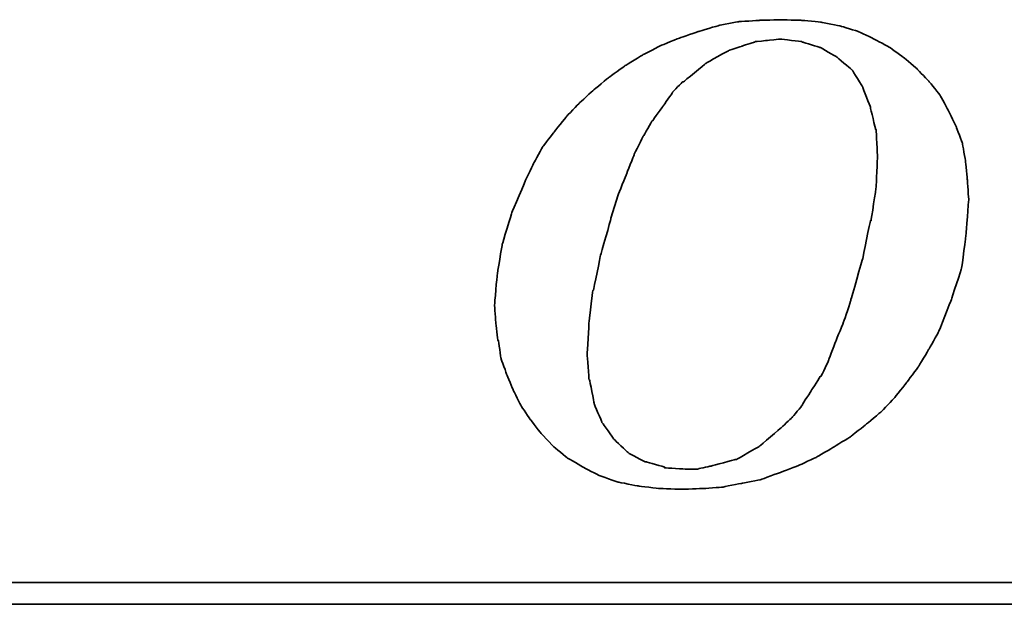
# Model space of a CAD drawing. Header units: millimetres. Extents: x 340 to 659, y 334 to 449.
# Tile 47 of 65: x 568.66 to 578.65, y 367.69 to 373.63. Entities that reach past the tile are written whole.
import ezdxf

# ---------------------------------------------------------------- set-up
doc = ezdxf.new("R2010")
doc.units = ezdxf.units.MM
doc.layers.add('DIM', color=4, linetype='Continuous')
doc.layers.add('layer 1', color=7, linetype='Continuous')

# ---------------------------------------------------------------- blocks, each defined once
blk = doc.blocks.new('TBI MOTION logo(完整正式版)')
at = {"layer": 'layer 1', "color": 22, "lineweight": 35}
for points, knots in [([(-11.34375, -6.98375), (-11.34375, -6.98375), (-10.91375, -7.43875), (-10.91375, -7.43875), (-10.91375, -7.43875), (-10.91375, -7.43875), (-10.38625, -7.87125), (-10.38625, -7.87125), (-10.38625, -7.87125), (-10.38625, -7.87125), (-9.81125, -8.20375), (-9.81125, -8.20375), (-9.81125, -8.20375), (-9.81125, -8.20375), (-9.21125, -8.51875), (-9.21125, -8.51875), (-9.21125, -8.51875), (-9.21125, -8.51875), (-8.51625, -8.75875), (-8.51625, -8.75875), (-8.51625, -8.75875), (-8.51625, -8.75875), (-7.77125, -8.90375), (-7.77125, -8.90375), (-7.77125, -8.90375), (-7.77125, -8.90375), (-6.97875, -8.99875), (-6.97875, -8.99875), (-6.97875, -8.99875), (-6.97875, -8.99875), (-6.14125, -9.02375), (-6.14125, -9.02375), (-6.14125, -9.02375), (-6.14125, -9.02375), (-5.37125, -8.99875), (-5.37125, -8.99875), (-5.37125, -8.99875), (-5.37125, -8.99875), (-4.65375, -8.94875), (-4.65375, -8.94875), (-4.65375, -8.94875), (-4.65375, -8.94875), (-3.93375, -8.80625), (-3.93375, -8.80625), (-3.93375, -8.80625), (-3.93375, -8.80625), (-3.21375, -8.66375), (-3.21375, -8.66375), (-3.21375, -8.66375), (-3.21375, -8.66375), (-2.49375, -8.39875), (-2.49375, -8.39875), (-2.49375, -8.39875), (-2.49375, -8.39875), (-1.79875, -8.13375), (-1.79875, -8.13375), (-1.79875, -8.13375), (-1.79875, -8.13375), (-1.17375, -7.84375), (-1.17375, -7.84375), (-1.17375, -7.84375), (-1.17375, -7.84375), (-0.52375, -7.46375), (-0.52375, -7.46375), (-0.52375, -7.46375), (-0.52375, -7.46375), (0.10124, -7.07875), (0.10124, -7.07875), (0.10124, -7.07875), (0.10124, -7.07875), (0.67625, -6.62375), (0.67625, -6.62375), (0.67625, -6.62375), (0.67625, -6.62375), (1.24874, -6.14375), (1.24874, -6.14375), (1.24874, -6.14375), (1.24874, -6.14375), (1.72874, -5.64125), (1.72874, -5.64125), (1.72874, -5.64125), (1.72874, -5.64125), (2.18624, -5.06375), (2.18624, -5.06375), (2.18624, -5.06375), (2.18624, -5.06375), (2.61625, -4.48874), (2.61625, -4.48874), (2.61625, -4.48874), (2.61625, -4.48874), (3.00125, -3.83874), (3.00125, -3.83874), (3.00125, -3.83874), (3.00125, -3.83874), (3.36124, -3.21374), (3.36124, -3.21374), (3.36124, -3.21374), (3.36124, -3.21374), (3.84374, -1.99125), (3.84374, -1.99125), (3.84374, -1.99125), (3.84374, -1.99125), (4.22625, -0.81875), (4.22625, -0.81875), (4.22625, -0.81875), (4.22625, -0.81875), (4.39125, 0.45624), (4.39125, 0.45624), (4.39125, 0.45624), (4.39125, 0.45624), (4.48874, 1.70124), (4.48874, 1.70124), (4.48874, 1.70124), (4.48874, 1.70124), (4.43874, 2.44625), (4.43874, 2.44625), (4.43874, 2.44625), (4.43874, 2.44625), (4.36874, 3.14125), (4.36874, 3.14125), (4.36874, 3.14125), (4.36874, 3.14125), (4.25125, 3.81125), (4.25125, 3.81125), (4.25125, 3.81125), (4.25125, 3.81125), (4.03124, 4.41125), (4.03124, 4.41125), (4.03124, 4.41125), (4.03124, 4.41125), (3.74374, 5.01125), (3.74374, 5.01125), (3.74374, 5.01125), (3.74374, 5.01125), (3.43124, 5.58875), (3.43124, 5.58875), (3.43124, 5.58875), (3.43124, 5.58875), (3.02625, 6.09125), (3.02625, 6.09125), (3.02625, 6.09125), (3.02625, 6.09125), (2.59374, 6.54875), (2.59374, 6.54875), (2.59374, 6.54875), (2.59374, 6.54875), (2.09124, 6.98125), (2.09124, 6.98125), (2.09124, 6.98125), (2.09124, 6.98125), (1.56124, 7.36625), (1.56124, 7.36625), (1.56124, 7.36625), (1.56124, 7.36625), (0.98624, 7.67625), (0.98624, 7.67625), (0.98624, 7.67625), (0.98624, 7.67625), (0.38624, 7.96375), (0.38624, 7.96375), (0.38624, 7.96375), (0.38624, 7.96375), (-0.25875, 8.15625), (-0.25875, 8.15625), (-0.25875, 8.15625), (-0.25875, 8.15625), (-0.98125, 8.30125), (-0.98125, 8.30125), (-0.98125, 8.30125), (-0.98125, 8.30125), (-1.70124, 8.37125), (-1.70124, 8.37125), (-1.70124, 8.37125), (-1.70124, 8.37125), (-2.49375, 8.39624), (-2.49375, 8.39624), (-2.49375, 8.39624), (-2.49375, 8.39624), (-3.28625, 8.37125), (-3.28625, 8.37125), (-3.28625, 8.37125), (-3.28625, 8.37125), (-4.05125, 8.32125), (-4.05125, 8.32125), (-4.05125, 8.32125), (-4.05125, 8.32125), (-4.77375, 8.18125), (-4.77375, 8.18125), (-4.77375, 8.18125), (-4.77375, 8.18125), (-5.51625, 7.96375), (-5.51625, 7.96375), (-5.51625, 7.96375), (-5.51625, 7.96375), (-6.21125, 7.72625), (-6.21125, 7.72625), (-6.21125, 7.72625), (-6.21125, 7.72625), (-6.92875, 7.43625), (-6.92875, 7.43625), (-6.92875, 7.43625), (-6.92875, 7.43625), (-7.57875, 7.10125), (-7.57875, 7.10125), (-7.57875, 7.10125), (-7.57875, 7.10125), (-8.24875, 6.69125), (-8.24875, 6.69125), (-8.24875, 6.69125), (-8.24875, 6.69125), (-8.84875, 6.26125), (-8.84875, 6.26125), (-8.84875, 6.26125), (-8.84875, 6.26125), (-9.42625, 5.78125), (-9.42625, 5.78125), (-9.42625, 5.78125), (-9.42625, 5.78125), (-9.95375, 5.30125), (-9.95375, 5.30125), (-9.95375, 5.30125), (-9.95375, 5.30125), (-10.43375, 4.79624), (-10.43375, 4.79624), (-10.43375, 4.79624), (-10.43375, 4.79624), (-10.88875, 4.22125), (-10.88875, 4.22125), (-10.88875, 4.22125), (-10.88875, 4.22125), (-11.29875, 3.69375), (-11.29875, 3.69375), (-11.29875, 3.69375), (-11.29875, 3.69375), (-11.63375, 3.09125), (-11.63375, 3.09125), (-11.63375, 3.09125), (-11.63375, 3.09125), (-11.91875, 2.49625), (-11.91875, 2.49625), (-11.91875, 2.49625), (-11.91875, 2.49625), (-12.44875, 1.24625), (-12.44875, 1.24625), (-12.44875, 1.24625), (-12.44875, 1.24625), (-12.80875, 0.06874), (-12.80875, 0.06874), (-12.80875, 0.06874), (-12.80875, 0.06874), (-12.99875, -1.07875), (-12.99875, -1.07875), (-12.99875, -1.07875), (-12.99875, -1.07875), (-13.09375, -2.18375), (-13.09375, -2.18375), (-13.09375, -2.18375), (-13.09375, -2.18375), (-13.04875, -2.85375), (-13.04875, -2.85375), (-13.04875, -2.85375), (-13.04875, -2.85375), (-12.97375, -3.50375), (-12.97375, -3.50375), (-12.97375, -3.50375), (-12.97375, -3.50375), (-12.95375, -3.50375), (-12.95375, -3.50375), (-12.95375, -3.50375), (-12.95375, -3.50375), (-12.85375, -4.17375), (-12.85375, -4.17375), (-12.85375, -4.17375), (-12.85375, -4.17375), (-12.63875, -4.77624), (-12.63875, -4.77624), (-12.63875, -4.77624), (-12.63875, -4.77624), (-12.39875, -5.35125), (-12.39875, -5.35125), (-12.39875, -5.35125), (-12.39875, -5.35125), (-12.11375, -5.92875), (-12.11375, -5.92875), (-12.11375, -5.92875), (-12.11375, -5.92875), (-11.75375, -6.45375), (-11.75375, -6.45375), (-11.75375, -6.45375), (-11.75375, -6.45375), (-11.34375, -6.98375), (-11.34375, -6.98375)], [0, 0, 0, 0, 0.01369863, 0.01369863, 0.01369863, 0.01369864, 0.02739726, 0.02739726, 0.02739726, 0.02739727, 0.04109589, 0.04109589, 0.04109589, 0.0410959, 0.05479452, 0.05479452, 0.05479452, 0.05479453, 0.06849315, 0.06849315, 0.06849315, 0.06849316, 0.08219178, 0.08219178, 0.08219178, 0.08219179, 0.09589041, 0.09589041, 0.09589041, 0.09589042, 0.10958904, 0.10958904, 0.10958904, 0.10958905, 0.12328767, 0.12328767, 0.12328767, 0.12328768, 0.1369863, 0.1369863, 0.1369863, 0.13698631, 0.15068493, 0.15068493, 0.15068493, 0.15068494, 0.16438356, 0.16438356, 0.16438356, 0.16438357, 0.17808219, 0.17808219, 0.17808219, 0.1780822, 0.19178082, 0.19178082, 0.19178082, 0.19178083, 0.20547945, 0.20547945, 0.20547945, 0.20547946, 0.21917808, 0.21917808, 0.21917808, 0.21917809, 0.23287671, 0.23287671, 0.23287671, 0.23287672, 0.24657534, 0.24657534, 0.24657534, 0.24657535, 0.26027397, 0.26027397, 0.26027397, 0.26027398, 0.2739726, 0.2739726, 0.2739726, 0.27397261, 0.28767123, 0.28767123, 0.28767123, 0.28767124, 0.30136986, 0.30136986, 0.30136986, 0.30136987, 0.31506849, 0.31506849, 0.31506849, 0.3150685, 0.32876712, 0.32876712, 0.32876712, 0.32876713, 0.34246575, 0.34246575, 0.34246575, 0.34246576, 0.35616438, 0.35616438, 0.35616438, 0.35616439, 0.36986301, 0.36986301, 0.36986301, 0.36986302, 0.38356164, 0.38356164, 0.38356164, 0.38356165, 0.39726027, 0.39726027, 0.39726027, 0.39726028, 0.4109589, 0.4109589, 0.4109589, 0.41095891, 0.42465753, 0.42465753, 0.42465753, 0.42465754, 0.43835616, 0.43835616, 0.43835616, 0.43835617, 0.45205479, 0.45205479, 0.45205479, 0.4520548, 0.46575342, 0.46575342, 0.46575342, 0.46575343, 0.47945205, 0.47945205, 0.47945205, 0.47945206, 0.49315068, 0.49315068, 0.49315068, 0.49315069, 0.50684932, 0.50684932, 0.50684932, 0.50684933, 0.52054795, 0.52054795, 0.52054795, 0.52054796, 0.53424658, 0.53424658, 0.53424658, 0.53424659, 0.54794521, 0.54794521, 0.54794521, 0.54794522, 0.56164384, 0.56164384, 0.56164384, 0.56164385, 0.57534247, 0.57534247, 0.57534247, 0.57534248, 0.5890411, 0.5890411, 0.5890411, 0.58904111, 0.60273973, 0.60273973, 0.60273973, 0.60273974, 0.61643836, 0.61643836, 0.61643836, 0.61643837, 0.63013699, 0.63013699, 0.63013699, 0.630137, 0.64383562, 0.64383562, 0.64383562, 0.64383563, 0.65753425, 0.65753425, 0.65753425, 0.65753426, 0.67123288, 0.67123288, 0.67123288, 0.67123289, 0.68493151, 0.68493151, 0.68493151, 0.68493152, 0.69863014, 0.69863014, 0.69863014, 0.69863015, 0.71232877, 0.71232877, 0.71232877, 0.71232878, 0.7260274, 0.7260274, 0.7260274, 0.72602741, 0.73972603, 0.73972603, 0.73972603, 0.73972604, 0.75342466, 0.75342466, 0.75342466, 0.75342467, 0.76712329, 0.76712329, 0.76712329, 0.7671233, 0.78082192, 0.78082192, 0.78082192, 0.78082193, 0.79452055, 0.79452055, 0.79452055, 0.79452056, 0.80821918, 0.80821918, 0.80821918, 0.80821919, 0.82191781, 0.82191781, 0.82191781, 0.82191782, 0.83561644, 0.83561644, 0.83561644, 0.83561645, 0.84931507, 0.84931507, 0.84931507, 0.84931508, 0.8630137, 0.8630137, 0.8630137, 0.86301371, 0.87671233, 0.87671233, 0.87671233, 0.87671234, 0.89041096, 0.89041096, 0.89041096, 0.89041097, 0.90410959, 0.90410959, 0.90410959, 0.9041096, 0.91780822, 0.91780822, 0.91780822, 0.91780823, 0.93150685, 0.93150685, 0.93150685, 0.93150686, 0.94520548, 0.94520548, 0.94520548, 0.94520549, 0.95890411, 0.95890411, 0.95890411, 0.95890412, 0.97260274, 0.97260274, 0.97260274, 0.97260275, 0.98630137, 0.98630137, 0.98630137, 0.98630138, 1, 1, 1, 1]), ([(-8.77875, 1.03124), (-8.77875, 1.03124), (-8.51625, 1.89625), (-8.51625, 1.89625), (-8.51625, 1.89625), (-8.51625, 1.89625), (-8.20375, 2.66375), (-8.20375, 2.66375), (-8.20375, 2.66375), (-8.20375, 2.66375), (-7.91625, 3.38125), (-7.91625, 3.38125), (-7.91625, 3.38125), (-7.91625, 3.38125), (-7.91625, 3.40624), (-7.91625, 3.40624), (-7.91625, 3.40624), (-7.91625, 3.40624), (-7.57875, 4.07624), (-7.57875, 4.07624), (-7.57875, 4.07624), (-7.57875, 4.07624), (-7.24375, 4.65125), (-7.24375, 4.65125), (-7.24375, 4.65125), (-7.24375, 4.65125), (-7.21875, 4.65125), (-7.21875, 4.65125), (-7.21875, 4.65125), (-7.21875, 4.65125), (-7.21875, 4.67624), (-7.21875, 4.67624), (-7.21875, 4.67624), (-7.21875, 4.67624), (-6.83625, 5.20375), (-6.83625, 5.20375), (-6.83625, 5.20375), (-6.83625, 5.20375), (-6.49875, 5.68625), (-6.49875, 5.68625), (-6.49875, 5.68625), (-6.49875, 5.68625), (-6.49875, 5.70625), (-6.49875, 5.70625), (-6.49875, 5.70625), (-6.49875, 5.70625), (-6.11625, 6.09125), (-6.11625, 6.09125), (-6.11625, 6.09125), (-6.11625, 6.09125), (-6.09125, 6.09125), (-6.09125, 6.09125), (-6.09125, 6.09125), (-6.09125, 6.09125), (-5.27375, 6.76625), (-5.27375, 6.76625), (-5.27375, 6.76625), (-5.27375, 6.76625), (-5.24875, 6.76625), (-5.24875, 6.76625), (-5.24875, 6.76625), (-5.24875, 6.76625), (-5.24875, 6.78625), (-5.24875, 6.78625), (-5.24875, 6.78625), (-5.24875, 6.78625), (-4.38875, 7.26624), (-4.38875, 7.26624), (-4.38875, 7.26624), (-4.38875, 7.26624), (-4.36125, 7.26624), (-4.36125, 7.26624), (-4.36125, 7.26624), (-4.36125, 7.26624), (-3.93375, 7.41125), (-3.93375, 7.41125), (-3.93375, 7.41125), (-3.93375, 7.41125), (-3.47375, 7.55625), (-3.47375, 7.55625), (-3.47375, 7.55625), (-3.47375, 7.55625), (-3.45375, 7.55625), (-3.45375, 7.55625), (-3.45375, 7.55625), (-3.45375, 7.55625), (-3.42875, 7.58124), (-3.42875, 7.58124), (-3.42875, 7.58124), (-3.42875, 7.58124), (-2.97375, 7.62625), (-2.97375, 7.62625), (-2.97375, 7.62625), (-2.97375, 7.62625), (-2.49375, 7.67625), (-2.49375, 7.67625), (-2.49375, 7.67625), (-2.49375, 7.67625), (-2.46875, 7.67625), (-2.46875, 7.67625), (-2.46875, 7.67625), (-2.46875, 7.67625), (-1.70124, 7.58124), (-1.70124, 7.58124), (-1.70124, 7.58124), (-1.70124, 7.58124), (-1.67875, 7.55625), (-1.67875, 7.55625), (-1.67875, 7.55625), (-1.67875, 7.55625), (-1.65375, 7.55625), (-1.65375, 7.55625), (-1.65375, 7.55625), (-1.65375, 7.55625), (-1.03125, 7.36625), (-1.03125, 7.36625), (-1.03125, 7.36625), (-1.03125, 7.36625), (-1.00625, 7.36625), (-1.00625, 7.36625), (-1.00625, 7.36625), (-1.00625, 7.36625), (-0.43124, 7.02624), (-0.43124, 7.02624), (-0.43124, 7.02624), (-0.43124, 7.02624), (-0.40625, 7.00624), (-0.40625, 7.00624), (-0.40625, 7.00624), (-0.40625, 7.00624), (0.12124, 6.57124), (0.12124, 6.57124), (0.12124, 6.57124), (0.12124, 6.57124), (0.14624, 6.54875), (0.14624, 6.54875), (0.14624, 6.54875), (0.14624, 6.54875), (0.17124, 6.52375), (0.17124, 6.52375), (0.17124, 6.52375), (0.17124, 6.52375), (0.55625, 5.89875), (0.55625, 5.89875), (0.55625, 5.89875), (0.55625, 5.89875), (0.55625, 5.87625), (0.55625, 5.87625), (0.55625, 5.87625), (0.55625, 5.87625), (0.84124, 5.15625), (0.84124, 5.15625), (0.84124, 5.15625), (0.84124, 5.15625), (0.84124, 5.13125), (0.84124, 5.13125), (0.84124, 5.13125), (0.84124, 5.13125), (1.03624, 4.31875), (1.03624, 4.31875), (1.03624, 4.31875), (1.03624, 4.31875), (1.05624, 4.31875), (1.05624, 4.31875), (1.05624, 4.31875), (1.05624, 4.31875), (1.05624, 4.29125), (1.05624, 4.29125), (1.05624, 4.29125), (1.05624, 4.29125), (1.10625, 3.33125), (1.10625, 3.33125), (1.10625, 3.33125), (1.10625, 3.33125), (1.10625, 3.30875), (1.10625, 3.30875), (1.10625, 3.30875), (1.10625, 3.30875), (1.05624, 2.20624), (1.05624, 2.20624), (1.05624, 2.20624), (1.05624, 2.20624), (1.05624, 2.18124), (1.05624, 2.18124), (1.05624, 2.18124), (1.05624, 2.18124), (0.86624, 0.93624), (0.86624, 0.93624), (0.86624, 0.93624), (0.86624, 0.93624), (0.84124, 0.93624), (0.84124, 0.93624), (0.84124, 0.93624), (0.84124, 0.93624), (0.55625, -0.45874), (0.55625, -0.45874), (0.55625, -0.45874), (0.55625, -0.45874), (0.12124, -1.99125), (0.12124, -1.99125), (0.12124, -1.99125), (0.12124, -1.99125), (0.12124, -2.01874), (0.12124, -2.01874), (0.12124, -2.01874), (0.12124, -2.01874), (-0.13874, -2.78375), (-0.13874, -2.78375), (-0.13874, -2.78375), (-0.13874, -2.78375), (-0.43124, -3.50375), (-0.43124, -3.50375), (-0.43124, -3.50375), (-0.43124, -3.50375), (-0.69375, -4.19875), (-0.69375, -4.19875), (-0.69375, -4.19875), (-0.69375, -4.19875), (-0.69375, -4.22375), (-0.69375, -4.22375), (-0.69375, -4.22375), (-0.69375, -4.22375), (-0.98125, -4.82374), (-0.98125, -4.82374), (-0.98125, -4.82374), (-0.98125, -4.82374), (-1.00625, -4.82374), (-1.00625, -4.82374), (-1.00625, -4.82374), (-1.00625, -4.82374), (-1.33875, -5.35125), (-1.33875, -5.35125), (-1.33875, -5.35125), (-1.33875, -5.35125), (-1.67875, -5.87875), (-1.67875, -5.87875), (-1.67875, -5.87875), (-1.67875, -5.87875), (-1.67875, -5.90375), (-1.67875, -5.90375), (-1.67875, -5.90375), (-1.67875, -5.90375), (-2.05875, -6.35875), (-2.05875, -6.35875), (-2.05875, -6.35875), (-2.05875, -6.35875), (-2.08375, -6.38375), (-2.08375, -6.38375), (-2.08375, -6.38375), (-2.08375, -6.38375), (-2.46875, -6.74375), (-2.46875, -6.74375), (-2.46875, -6.74375), (-2.46875, -6.74375), (-3.25875, -7.41625), (-3.25875, -7.41625), (-3.25875, -7.41625), (-3.25875, -7.41625), (-3.28625, -7.43875), (-3.28625, -7.43875), (-3.28625, -7.43875), (-3.28625, -7.43875), (-4.12375, -7.91875), (-4.12375, -7.91875), (-4.12375, -7.91875), (-4.12375, -7.91875), (-4.14875, -7.91875), (-4.14875, -7.91875), (-4.14875, -7.91875), (-4.14875, -7.91875), (-4.17125, -7.91875), (-4.17125, -7.91875), (-4.17125, -7.91875), (-4.17125, -7.91875), (-5.03375, -8.15875), (-5.03375, -8.15875), (-5.03375, -8.15875), (-5.03375, -8.15875), (-5.51625, -8.25625), (-5.51625, -8.25625), (-5.51625, -8.25625), (-5.51625, -8.25625), (-5.54125, -8.27875), (-5.54125, -8.27875), (-5.54125, -8.27875), (-5.54125, -8.27875), (-5.56375, -8.27875), (-5.56375, -8.27875), (-5.56375, -8.27875), (-5.56375, -8.27875), (-5.99625, -8.27875), (-5.99625, -8.27875), (-5.99625, -8.27875), (-5.99625, -8.27875), (-6.76375, -8.23125), (-6.76375, -8.23125), (-6.76375, -8.23125), (-6.76375, -8.23125), (-6.78875, -8.23125), (-6.78875, -8.23125), (-6.78875, -8.23125), (-6.78875, -8.23125), (-6.78875, -8.20375), (-6.78875, -8.20375), (-6.78875, -8.20375), (-6.78875, -8.20375), (-7.45875, -8.01375), (-7.45875, -8.01375), (-7.45875, -8.01375), (-7.45875, -8.01375), (-7.48375, -8.01375), (-7.48375, -8.01375), (-7.48375, -8.01375), (-7.48375, -8.01375), (-7.50875, -8.01375), (-7.50875, -8.01375), (-7.50875, -8.01375), (-7.50875, -8.01375), (-8.13125, -7.67875), (-8.13125, -7.67875), (-8.13125, -7.67875), (-8.13125, -7.67875), (-8.15625, -7.65375), (-8.15625, -7.65375), (-8.15625, -7.65375), (-8.15625, -7.65375), (-8.65875, -7.17375), (-8.65875, -7.17375), (-8.65875, -7.17375), (-8.65875, -7.17375), (-8.68375, -7.14875), (-8.68375, -7.14875), (-8.68375, -7.14875), (-8.68375, -7.14875), (-9.08875, -6.57375), (-9.08875, -6.57375), (-9.08875, -6.57375), (-9.08875, -6.57375), (-9.11375, -6.54875), (-9.11375, -6.54875), (-9.11375, -6.54875), (-9.11375, -6.54875), (-9.11375, -6.52875), (-9.11375, -6.52875), (-9.11375, -6.52875), (-9.11375, -6.52875), (-9.40375, -5.85375), (-9.40375, -5.85375), (-9.40375, -5.85375), (-9.40375, -5.85375), (-9.40375, -5.82875), (-9.40375, -5.82875), (-9.40375, -5.82875), (-9.40375, -5.82875), (-9.56875, -4.96875), (-9.56875, -4.96875), (-9.56875, -4.96875), (-9.56875, -4.96875), (-9.59375, -4.94375), (-9.59375, -4.94375), (-9.59375, -4.94375), (-9.59375, -4.94375), (-9.66375, -4.03375), (-9.66375, -4.03375), (-9.66375, -4.03375), (-9.66375, -4.03375), (-9.66375, -4.00875), (-9.66375, -4.00875), (-9.66375, -4.00875), (-9.66375, -4.00875), (-9.59375, -2.85375), (-9.59375, -2.85375), (-9.59375, -2.85375), (-9.59375, -2.85375), (-9.45125, -1.65875), (-9.45125, -1.65875), (-9.45125, -1.65875), (-9.45125, -1.65875), (-9.42625, -1.63375), (-9.42625, -1.63375), (-9.42625, -1.63375), (-9.42625, -1.63375), (-9.16125, -0.33875), (-9.16125, -0.33875), (-9.16125, -0.33875), (-9.16125, -0.33875), (-8.77875, 1.00624), (-8.77875, 1.00624), (-8.77875, 1.00624), (-8.77875, 1.00624), (-8.77875, 1.03124), (-8.77875, 1.03124)], [0, 0, 0, 0, 0.01020408, 0.01020408, 0.01020408, 0.01020409, 0.02040816, 0.02040816, 0.02040816, 0.02040817, 0.03061224, 0.03061224, 0.03061224, 0.03061225, 0.04081633, 0.04081633, 0.04081633, 0.04081634, 0.05102041, 0.05102041, 0.05102041, 0.05102042, 0.06122449, 0.06122449, 0.06122449, 0.0612245, 0.07142857, 0.07142857, 0.07142857, 0.07142858, 0.08163265, 0.08163265, 0.08163265, 0.08163266, 0.09183673, 0.09183673, 0.09183673, 0.09183674, 0.10204082, 0.10204082, 0.10204082, 0.10204083, 0.1122449, 0.1122449, 0.1122449, 0.11224491, 0.12244898, 0.12244898, 0.12244898, 0.12244899, 0.13265306, 0.13265306, 0.13265306, 0.13265307, 0.14285714, 0.14285714, 0.14285714, 0.14285715, 0.15306122, 0.15306122, 0.15306122, 0.15306123, 0.16326531, 0.16326531, 0.16326531, 0.16326532, 0.17346939, 0.17346939, 0.17346939, 0.1734694, 0.18367347, 0.18367347, 0.18367347, 0.18367348, 0.19387755, 0.19387755, 0.19387755, 0.19387756, 0.20408163, 0.20408163, 0.20408163, 0.20408164, 0.21428571, 0.21428571, 0.21428571, 0.21428572, 0.2244898, 0.2244898, 0.2244898, 0.22448981, 0.23469388, 0.23469388, 0.23469388, 0.23469389, 0.24489796, 0.24489796, 0.24489796, 0.24489797, 0.25510204, 0.25510204, 0.25510204, 0.25510205, 0.26530612, 0.26530612, 0.26530612, 0.26530613, 0.2755102, 0.2755102, 0.2755102, 0.27551021, 0.28571429, 0.28571429, 0.28571429, 0.2857143, 0.29591837, 0.29591837, 0.29591837, 0.29591838, 0.30612245, 0.30612245, 0.30612245, 0.30612246, 0.31632653, 0.31632653, 0.31632653, 0.31632654, 0.32653061, 0.32653061, 0.32653061, 0.32653062, 0.33673469, 0.33673469, 0.33673469, 0.3367347, 0.34693878, 0.34693878, 0.34693878, 0.34693879, 0.35714286, 0.35714286, 0.35714286, 0.35714287, 0.36734694, 0.36734694, 0.36734694, 0.36734695, 0.37755102, 0.37755102, 0.37755102, 0.37755103, 0.3877551, 0.3877551, 0.3877551, 0.38775511, 0.39795918, 0.39795918, 0.39795918, 0.39795919, 0.40816327, 0.40816327, 0.40816327, 0.40816328, 0.41836735, 0.41836735, 0.41836735, 0.41836736, 0.42857143, 0.42857143, 0.42857143, 0.42857144, 0.43877551, 0.43877551, 0.43877551, 0.43877552, 0.44897959, 0.44897959, 0.44897959, 0.4489796, 0.45918367, 0.45918367, 0.45918367, 0.45918368, 0.46938776, 0.46938776, 0.46938776, 0.46938777, 0.47959184, 0.47959184, 0.47959184, 0.47959185, 0.48979592, 0.48979592, 0.48979592, 0.48979593, 0.5, 0.5, 0.5, 0.50000001, 0.51020408, 0.51020408, 0.51020408, 0.51020409, 0.52040816, 0.52040816, 0.52040816, 0.52040817, 0.53061224, 0.53061224, 0.53061224, 0.53061225, 0.54081633, 0.54081633, 0.54081633, 0.54081634, 0.55102041, 0.55102041, 0.55102041, 0.55102042, 0.56122449, 0.56122449, 0.56122449, 0.5612245, 0.57142857, 0.57142857, 0.57142857, 0.57142858, 0.58163265, 0.58163265, 0.58163265, 0.58163266, 0.59183673, 0.59183673, 0.59183673, 0.59183674, 0.60204082, 0.60204082, 0.60204082, 0.60204083, 0.6122449, 0.6122449, 0.6122449, 0.61224491, 0.62244898, 0.62244898, 0.62244898, 0.62244899, 0.63265306, 0.63265306, 0.63265306, 0.63265307, 0.64285714, 0.64285714, 0.64285714, 0.64285715, 0.65306122, 0.65306122, 0.65306122, 0.65306123, 0.66326531, 0.66326531, 0.66326531, 0.66326532, 0.67346939, 0.67346939, 0.67346939, 0.6734694, 0.68367347, 0.68367347, 0.68367347, 0.68367348, 0.69387755, 0.69387755, 0.69387755, 0.69387756, 0.70408163, 0.70408163, 0.70408163, 0.70408164, 0.71428571, 0.71428571, 0.71428571, 0.71428572, 0.7244898, 0.7244898, 0.7244898, 0.72448981, 0.73469388, 0.73469388, 0.73469388, 0.73469389, 0.74489796, 0.74489796, 0.74489796, 0.74489797, 0.75510204, 0.75510204, 0.75510204, 0.75510205, 0.76530612, 0.76530612, 0.76530612, 0.76530613, 0.7755102, 0.7755102, 0.7755102, 0.77551021, 0.78571429, 0.78571429, 0.78571429, 0.7857143, 0.79591837, 0.79591837, 0.79591837, 0.79591838, 0.80612245, 0.80612245, 0.80612245, 0.80612246, 0.81632653, 0.81632653, 0.81632653, 0.81632654, 0.82653061, 0.82653061, 0.82653061, 0.82653062, 0.83673469, 0.83673469, 0.83673469, 0.8367347, 0.84693878, 0.84693878, 0.84693878, 0.84693879, 0.85714286, 0.85714286, 0.85714286, 0.85714287, 0.86734694, 0.86734694, 0.86734694, 0.86734695, 0.87755102, 0.87755102, 0.87755102, 0.87755103, 0.8877551, 0.8877551, 0.8877551, 0.88775511, 0.89795918, 0.89795918, 0.89795918, 0.89795919, 0.90816327, 0.90816327, 0.90816327, 0.90816328, 0.91836735, 0.91836735, 0.91836735, 0.91836736, 0.92857143, 0.92857143, 0.92857143, 0.92857144, 0.93877551, 0.93877551, 0.93877551, 0.93877552, 0.94897959, 0.94897959, 0.94897959, 0.9489796, 0.95918367, 0.95918367, 0.95918367, 0.95918368, 0.96938776, 0.96938776, 0.96938776, 0.96938777, 0.97959184, 0.97959184, 0.97959184, 0.97959185, 0.98979592, 0.98979592, 0.98979592, 0.98979593, 1, 1, 1, 1]), ([(75.90875, -9.47875), (75.90875, -9.47875), (75.90875, -12.28625), (75.90875, -12.28625), (75.90875, -12.28625), (75.90875, -12.28625), (75.90875, -12.47875), (75.90875, -12.47875), (75.90875, -12.47875), (75.90875, -12.47875), (75.71625, -12.47875), (75.71625, -12.47875), (75.71625, -12.47875), (75.71625, -12.47875), (-88.32875, -12.47875), (-88.32875, -12.47875), (-88.32875, -12.47875), (-88.32875, -12.47875), (-88.32875, -13.29375), (-88.32875, -13.29375), (-88.32875, -13.29375), (-88.32875, -13.29375), (82.89125, -13.29375), (82.89125, -13.29375), (82.89125, -13.29375), (82.89125, -13.29375), (75.90875, -9.47875), (75.90875, -9.47875)], [0, 0, 0, 0, 0.14285714, 0.14285714, 0.14285714, 0.14285715, 0.28571429, 0.28571429, 0.28571429, 0.2857143, 0.42857143, 0.42857143, 0.42857143, 0.42857144, 0.57142857, 0.57142857, 0.57142857, 0.57142858, 0.71428571, 0.71428571, 0.71428571, 0.71428572, 0.85714286, 0.85714286, 0.85714286, 0.85714287, 1, 1, 1, 1])]:
    blk.add_open_spline(points, degree=3, knots=knots, dxfattribs=at)

msp = doc.modelspace()

# ---------------------------------------------------------------- block references
at = {"layer": 'DIM', "color": 7, "xscale": 0.2736514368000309, "yscale": 0.2736514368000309, "zscale": 0.2736514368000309}
msp.add_blockref('TBI MOTION logo(完整正式版)', (577.0629, 371.3292), dxfattribs=at)

doc.saveas('drawing.dxf')
